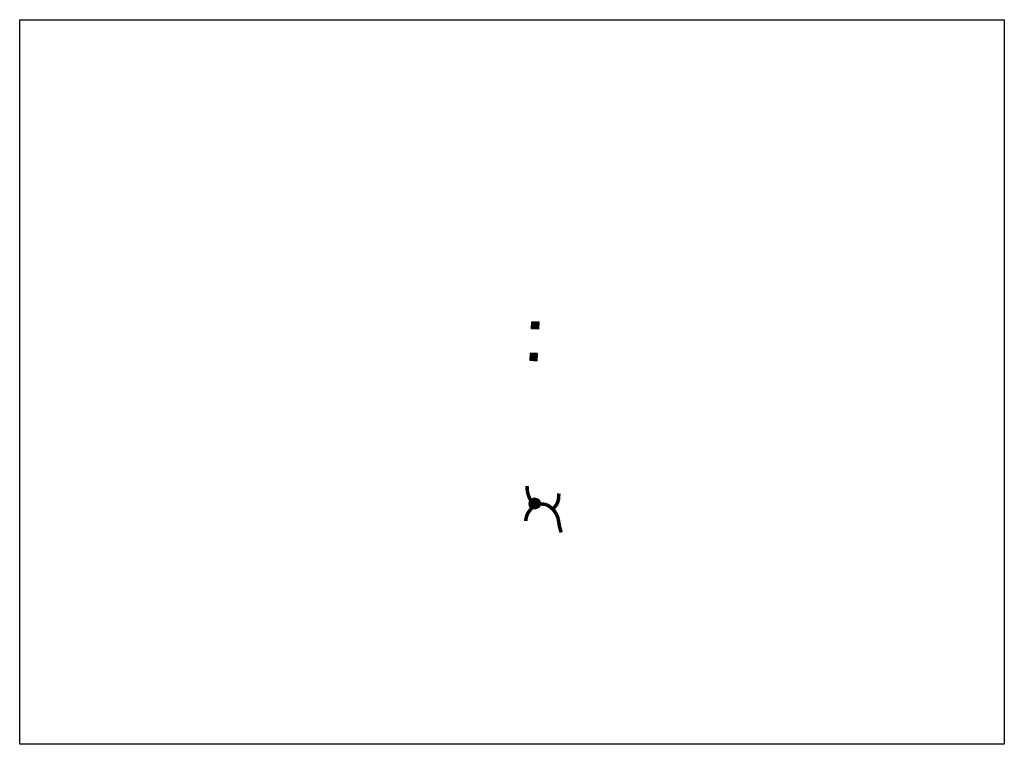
# Model space of a CAD drawing. Header units: feet. Extents: x 1654909 to 1665991, y 354831 to 362990.
import ezdxf

# ---------------------------------------------------------------- set-up
doc = ezdxf.new("R2010")
doc.units = ezdxf.units.FT
doc.header["$MEASUREMENT"] = 0
doc.layers.add('SHEET_TXT', color=9, linetype='Continuous')

msp = doc.modelspace()

# ---------------------------------------------------------------- hatches: boundary and pattern name
at = {"layer": 'SHEET_TXT'}
h = msp.add_hatch(color=1, dxfattribs=at)
h.dxf.hatch_style = 1
h.paths.add_polyline_path([(1660750, 359507), (1660668, 359510), (1660673, 359589), (1660753, 359587)])
h = msp.add_hatch(color=1, dxfattribs=at)
h.dxf.hatch_style = 1
h.paths.add_polyline_path([(1660656, 359235), (1660652, 359155), (1660732, 359150), (1660736, 359230)])
h = msp.add_hatch(color=1, dxfattribs=at)
h.dxf.hatch_style = 1
edge = h.paths.add_edge_path()
edge.add_arc((1660704, 357542), 62.5, 0, 360)

# ---------------------------------------------------------------- linework, layer by layer
msp.add_lwpolyline([(1654909, 362990), (1665991, 362990), (1665991, 354831), (1654909, 354831)], close=True)
at = {"layer": 'SHEET_TXT', "color": 1}
for points in [[(1660750, 359507), (1660668, 359510), (1660673, 359589), (1660753, 359587), (1660750, 359507)], [(1660656, 359235), (1660652, 359155), (1660732, 359150), (1660736, 359230), (1660656, 359235)]]:
    msp.add_lwpolyline(points, dxfattribs=at)
at = {"layer": 'SHEET_TXT', "color": 1, "const_width": 40}
for points in [[(1660620, 357738, 0.192449), (1660689, 357540)], [(1660977, 357655), (1660974, 357590, -0.167639), (1660907, 357479)], [(1660605, 357345, -0.226742), (1660686, 357499)], [(1660742, 357541), (1660833, 357531, -0.268084), (1660976, 357333, 0.051409), (1661004, 357217)]]:
    msp.add_lwpolyline(points, format="xyb", dxfattribs=at)
at = {"layer": 'SHEET_TXT', "color": 1}
msp.add_circle((1660704, 357542), 62.5, dxfattribs=at)

doc.saveas('drawing.dxf')
